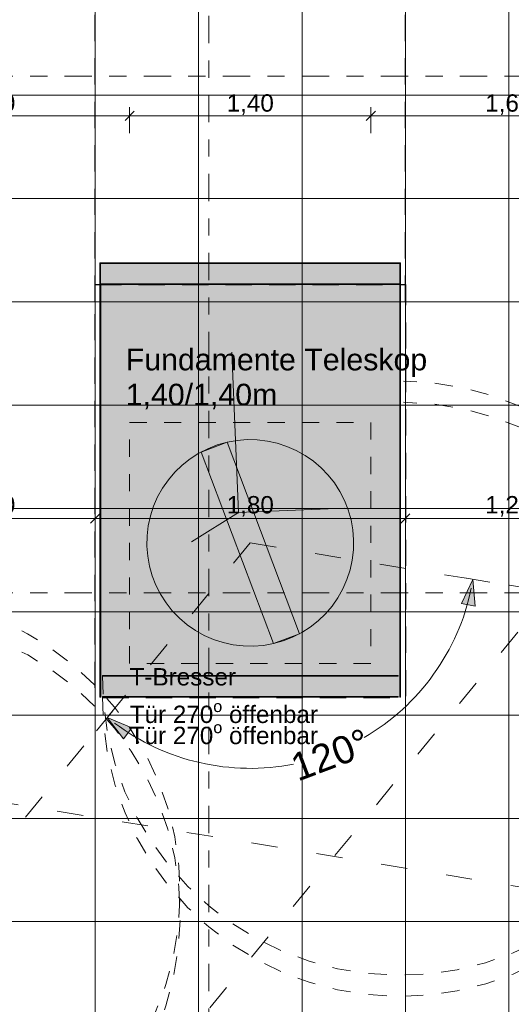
# Model space of a CAD drawing. Header units: metres. Extents: x -180 to 4, y -47 to 4.
# Tile 41 of 256: x -168.92 to -166.07, y -25.34 to -19.62. Entities that reach past the tile are written whole.
import ezdxf

# ---------------------------------------------------------------- set-up
doc = ezdxf.new("R2010")
doc.units = ezdxf.units.M
doc.header["$LTSCALE"] = 0.05
doc.header["$PDMODE"] = 1
doc.header["$PDSIZE"] = -2
for name, pattern in [('ISO-02 Strichlinie', [3.81, 3.048, -0.762]), ('ISO-03 Gestrichelt mit Abstand', [7.62, 3.048, -4.572]), ('Linienart-1', [2.116328, 1.058164, -1.058164]), ('Linienart-34', [4.233, 2.116, -2.117]), ('Linienart-53', [5.291531, 3.175, -1.058062, 0.352704, -0.705764])]:
    doc.linetypes.add(name, pattern=pattern)
doc.layers.get('0').update_dxf_attribs({"lineweight": 25})
for name, color, linetype, lineweight, true_color in [('30 -34 Innenwände- 4 Türen_Fenster', 7, 'Continuous', 15, 0x9955ff), ('30 -36 Dächer- 4 Dachbekleidungen', 7, 'Continuous', 9, 0xccccff), ('70 -72 Beschriftung- 1 Beschriftung allgemein', 7, 'Continuous', 9, 0xff6633), ('70 -76 Bemaßung- 2 Allgemein', 7, 'Continuous', 5, 0x6666cc)]:
    doc.layers.add(name, color=color, linetype=linetype, lineweight=lineweight, true_color=true_color)
for name, color, linetype, lineweight in [('60- 61 allgemeine Ausstattung- 4 Terrassen', 7, 'Continuous', 9), ('70 -71 Achsen- 1 Gebäudeachsen', 7, 'Linienart-53', 18), ('Bemaßung', 7, 'Continuous', 5), ('Keine', 7, 'Continuous', 9)]:
    doc.layers.add(name, color=color, linetype=linetype, lineweight=lineweight)
doc.styles.add('Arial', font='arial.ttf')
doc.dimstyles.new('k+k 1_50', dxfattribs={"dimtxt": 0.075516, "dimasz": 0.05302, "dimexe": 0.05, "dimexo": 0.15, "dimgap": 0.01, "dimtad": 1, "dimdec": 3, "dimtxsty": 'Arial', "dimblk": 'VW_SLASH', "dimblk1": 'VW_SLASH', "dimblk2": 'VW_SLASH', "dimcen": 0, "dimdle": 0.05, "dimadec": 3, "dimazin": 0, "dimtfac": 0.75, "dimtdec": 3, "dimtix": 1, "dimtmove": 0, "dimatfit": 0, "dimldrblk": 'VW_SLASH-1', "dimfxl": 0.125, "dimfxlon": 1, "dimfrac": 2, "dimtolj": 1, "dimarcsym": 0})
doc.dimstyles.new('k+k_klein', dxfattribs={"dimtxt": 0.075516, "dimasz": 0.05302, "dimexe": 0.05, "dimexo": 0.15, "dimgap": 0.005, "dimtad": 1, "dimdec": 3, "dimtxsty": 'Arial', "dimblk": 'VW_SLASH-2', "dimblk1": 'VW_SLASH-2', "dimblk2": 'VW_SLASH-2', "dimcen": 0, "dimdle": 0.025, "dimadec": 3, "dimazin": 0, "dimtfac": 0.75, "dimtdec": 3, "dimtix": 1, "dimtmove": 0, "dimatfit": 0, "dimldrblk": 'VW_FILLEDARROW', "dimfxl": 0.1, "dimfxlon": 1, "dimfrac": 2, "dimtolj": 1, "dimarcsym": 0})

# ---------------------------------------------------------------- blocks, each defined once
blk = doc.blocks.new('Gruppe-941')
at = {"layer": '30 -34 Innenwände- 4 Türen_Fenster', "color": 7, "linetype": 'ISO-03 Gestrichelt mit Abstand', "lineweight": 15, "transparency": 33554636}
blk.add_line((-170.581, -23.907), (-161.1338, -25.454), dxfattribs=at)
blk = doc.blocks.new('VW_FILLEDARROW')
at = {"linetype": 'Continuous', "lineweight": 0, "transparency": 16777216}
blk.add_hatch(color=0, dxfattribs=at).paths.add_polyline_path([(-2.83, 0.76), (0, 0), (-2.83, -0.76)])
at = {"color": 0, "lineweight": 5, "transparency": 16777216, "flags": 128}
blk.add_lwpolyline([(-2.83, 0.76), (0, 0), (-2.83, -0.76)], close=True, dxfattribs=at)
blk = doc.blocks.new('*D1095')
at = {"layer": '70 -76 Bemaßung- 2 Allgemein', "color": 0, "linetype": 'Continuous', "lineweight": -2, "transparency": 33554559}
for p, q in [((-166.1903, -22.8848), (-166.3383, -22.8605)), ((-168.4736, -23.7476), (-168.3786, -23.6315))]:
    blk.add_line(p, q, dxfattribs=at)
for start, end in [(300.3079, 348.3798), (233.0206, 281.0925)]:
    blk.add_arc((-167.581, -22.657), 1.3093, start, end, dxfattribs=at)
at = {"layer": 'Defpoints', "color": 0, "transparency": 33554559}
for p in [(-167.581, -22.657), (-167.565, -23.9662), (-158.1338, -24.204), (-173.6443, -30.065)]:
    blk.add_point(p, dxfattribs=at)
at = {"layer": '70 -76 Bemaßung- 2 Allgemein', "color": 0, "lineweight": -2, "xscale": 0.05302001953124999, "yscale": 0.05302001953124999, "zscale": 0.05302001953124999}
for p, rotation in [((-166.2889, -22.8686), 79.5400057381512), ((-168.4103, -23.6702), 141.8604122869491)]:
    blk.add_blockref('VW_FILLEDARROW', p, dxfattribs=dict(at, rotation=rotation))
at = {"layer": '70 -76 Bemaßung- 2 Allgemein', "color": 0, "lineweight": 15, "transparency": 33554559, "insert": (-167.1159, -23.8878), "char_height": 0.160649, "attachment_point": 5, "rotation": 20.7002, "style": 'Arial'}
blk.add_mtext('\\A1;120%%d ', dxfattribs=at)
blk = doc.blocks.new('VW_SLASH-2')
at = {"color": 0, "linetype": 'ByBlock', "lineweight": -2, "transparency": 16777216}
blk.add_line((0.47, 0), (-1, 0), dxfattribs=at)
at = {"color": 0, "lineweight": 5, "transparency": 16777216, "flags": 128}
blk.add_lwpolyline([(0.5, 0.5), (-0.5, -0.5)], dxfattribs=at)
blk = doc.blocks.new('Gruppe-943')
at = {"layer": '30 -34 Innenwände- 4 Türen_Fenster', "color": 7, "linetype": 'ISO-03 Gestrichelt mit Abstand', "lineweight": 15, "transparency": 33554636}
blk.add_line((-164.581, -21.407), (-170.6443, -28.815), dxfattribs=at)
blk = doc.blocks.new('*D1103')
at = {"layer": '70 -76 Bemaßung- 2 Allgemein', "color": 0, "lineweight": -2}
for p, q in [((-169.881, -20.2768), (-169.881, -20.1268)), ((-168.281, -20.2768), (-168.281, -20.1268)), ((-168.334, -20.1768), (-169.828, -20.1768))]:
    blk.add_line(p, q, dxfattribs=at)
at = {"layer": 'Defpoints', "color": 0}
for p in [(-169.881, -20.1768), (-168.281, -23.357), (-169.881, -24.607)]:
    blk.add_point(p, dxfattribs=at)
at = {"layer": '70 -76 Bemaßung- 2 Allgemein', "color": 0, "lineweight": -2, "xscale": 0.05302001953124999, "yscale": 0.05302001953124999, "zscale": 0.05302001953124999, "rotation": 180}
blk.add_blockref('VW_SLASH-2', (-169.881, -20.1768), dxfattribs=at)
at = {"layer": '70 -76 Bemaßung- 2 Allgemein', "color": 0, "lineweight": -2, "xscale": 0.05302001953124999, "yscale": 0.05302001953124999, "zscale": 0.05302001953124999}
blk.add_blockref('VW_SLASH-2', (-168.281, -20.1768), dxfattribs=at)
at = {"layer": '70 -76 Bemaßung- 2 Allgemein', "color": 0, "insert": (-169.081, -20.1114), "char_height": 0.10069, "attachment_point": 5, "style": 'Arial'}
blk.add_mtext('\\A1;1,60', dxfattribs=at)
blk = doc.blocks.new('*D1104')
at = {"layer": '70 -76 Bemaßung- 2 Allgemein', "color": 0, "lineweight": -2}
for p, q in [((-168.281, -20.2768), (-168.281, -20.1268)), ((-166.881, -20.2768), (-166.881, -20.1268)), ((-166.934, -20.1768), (-168.228, -20.1768))]:
    blk.add_line(p, q, dxfattribs=at)
at = {"layer": 'Defpoints', "color": 0}
for p in [(-168.281, -20.1768), (-168.281, -23.357), (-166.881, -23.357)]:
    blk.add_point(p, dxfattribs=at)
at = {"layer": '70 -76 Bemaßung- 2 Allgemein', "color": 0, "lineweight": -2, "xscale": 0.05302001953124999, "yscale": 0.05302001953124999, "zscale": 0.05302001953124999, "rotation": 180}
blk.add_blockref('VW_SLASH-2', (-168.281, -20.1768), dxfattribs=at)
at = {"layer": '70 -76 Bemaßung- 2 Allgemein', "color": 0, "lineweight": -2, "xscale": 0.05302001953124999, "yscale": 0.05302001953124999, "zscale": 0.05302001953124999}
blk.add_blockref('VW_SLASH-2', (-166.881, -20.1768), dxfattribs=at)
at = {"layer": '70 -76 Bemaßung- 2 Allgemein', "color": 0, "insert": (-167.581, -20.1114), "char_height": 0.10069, "attachment_point": 5, "style": 'Arial'}
blk.add_mtext('\\A1;1,40', dxfattribs=at)
blk = doc.blocks.new('*D1105')
at = {"layer": '70 -76 Bemaßung- 2 Allgemein', "color": 0, "lineweight": -2}
for p, q in [((-166.881, -20.2768), (-166.881, -20.1268)), ((-165.281, -20.2768), (-165.281, -20.1268)), ((-165.334, -20.1768), (-166.828, -20.1768))]:
    blk.add_line(p, q, dxfattribs=at)
at = {"layer": 'Defpoints', "color": 0}
for p in [(-166.881, -20.1768), (-165.281, -22.107), (-166.881, -23.357)]:
    blk.add_point(p, dxfattribs=at)
at = {"layer": '70 -76 Bemaßung- 2 Allgemein', "color": 0, "lineweight": -2, "xscale": 0.05302001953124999, "yscale": 0.05302001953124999, "zscale": 0.05302001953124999, "rotation": 180}
blk.add_blockref('VW_SLASH-2', (-166.881, -20.1768), dxfattribs=at)
at = {"layer": '70 -76 Bemaßung- 2 Allgemein', "color": 0, "lineweight": -2, "xscale": 0.05302001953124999, "yscale": 0.05302001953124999, "zscale": 0.05302001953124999}
blk.add_blockref('VW_SLASH-2', (-165.281, -20.1768), dxfattribs=at)
at = {"layer": '70 -76 Bemaßung- 2 Allgemein', "color": 0, "insert": (-166.081, -20.1114), "char_height": 0.10069, "attachment_point": 5, "style": 'Arial'}
blk.add_mtext('\\A1;1,60', dxfattribs=at)
blk = doc.blocks.new('*D1111')
at = {"layer": '70 -76 Bemaßung- 2 Allgemein', "color": 0, "lineweight": -2}
for p, q in [((-162.99, -22.947), (-162.84, -22.947)), ((-162.89, -23.304), (-162.89, -23.0001)), ((-162.99, -23.357), (-162.84, -23.357))]:
    blk.add_line(p, q, dxfattribs=at)
at = {"layer": 'Defpoints', "color": 0}
for p in [(-163.4126, -22.947), (-162.89, -22.947), (-166.881, -23.357)]:
    blk.add_point(p, dxfattribs=at)
at = {"layer": '70 -76 Bemaßung- 2 Allgemein', "color": 0, "lineweight": -2, "xscale": 0.05302001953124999, "yscale": 0.05302001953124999, "zscale": 0.05302001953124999}
for p, rotation in [((-162.89, -22.947), 90), ((-162.89, -23.357), 270)]:
    blk.add_blockref('VW_SLASH-2', p, dxfattribs=dict(at, rotation=rotation))
at = {"layer": '70 -76 Bemaßung- 2 Allgemein', "color": 0, "insert": (-162.9455, -23.152), "char_height": 0.10069, "attachment_point": 5, "rotation": 90, "style": 'Arial'}
blk.add_mtext('\\A1;41', dxfattribs=at)
blk = doc.blocks.new('*D1112')
at = {"layer": '70 -76 Bemaßung- 2 Allgemein', "color": 0, "lineweight": -2}
for p, q in [((-162.99, -23.357), (-162.84, -23.357)), ((-162.89, -24.554), (-162.89, -23.4101)), ((-162.99, -24.607), (-162.84, -24.607))]:
    blk.add_line(p, q, dxfattribs=at)
at = {"layer": 'Defpoints', "color": 0}
for p in [(-166.881, -23.357), (-162.89, -23.357), (-171.281, -24.607)]:
    blk.add_point(p, dxfattribs=at)
at = {"layer": '70 -76 Bemaßung- 2 Allgemein', "color": 0, "lineweight": -2, "xscale": 0.05302001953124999, "yscale": 0.05302001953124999, "zscale": 0.05302001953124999}
for p, rotation in [((-162.89, -23.357), 90), ((-162.89, -24.607), 270)]:
    blk.add_blockref('VW_SLASH-2', p, dxfattribs=dict(at, rotation=rotation))
at = {"layer": '70 -76 Bemaßung- 2 Allgemein', "color": 0, "insert": (-162.9555, -23.982), "char_height": 0.10069, "attachment_point": 5, "rotation": 90, "style": 'Arial'}
blk.add_mtext('\\A1;1,25', dxfattribs=at)
blk = doc.blocks.new('Gruppe-1374')
at = {"layer": '60- 61 allgemeine Ausstattung- 4 Terrassen', "color": 7, "linetype": 'Continuous', "lineweight": 18, "transparency": 33554559, "flags": 128}
for points in [[(-166.7088, -21.153), (-166.7088, -21.157), (-168.4528, -21.157), (-168.4528, -21.153)], [(-168.4528, -23.553), (-168.4528, -21.157), (-168.4488, -21.157), (-168.4488, -23.553)], [(-166.7128, -23.553), (-166.7128, -21.157), (-166.7088, -21.157), (-166.7088, -23.553)], [(-168.4382, -23.553), (-168.4382, -23.549), (-166.7234, -23.549), (-166.7234, -23.553)]]:
    blk.add_lwpolyline(points, close=True, dxfattribs=at)
at = {"layer": '60- 61 allgemeine Ausstattung- 4 Terrassen', "linetype": 'Linienart-34', "lineweight": 9}
blk.add_arc((-166.7128, -23.565), 1.7254, 179.6015, 89.281, dxfattribs=at)
at = {"layer": '70 -72 Beschriftung- 1 Beschriftung allgemein', "color": 252, "linetype": 'Continuous', "true_color": 0x888888, "transparency": 33554457}
blk.add_solid([(-168.4528, -23.553), (-166.7088, -23.553), (-168.4528, -21.153), (-166.7088, -21.153)], dxfattribs=at)
at = {"layer": '60- 61 allgemeine Ausstattung- 4 Terrassen', "color": 252, "true_color": 0x888888, "transparency": 33554687, "insert": (-167.734, -23.7608), "char_height": 0.100689, "attachment_point": 5, "line_spacing_factor": 0.96878, "style": 'Arial'}
blk.add_mtext('\\A1;Tür 270{\\H0.6667x;\\So^ ;} öffenbar', dxfattribs=at)
blk = doc.blocks.new('Gruppe-1375')
at = {"layer": '60- 61 allgemeine Ausstattung- 4 Terrassen', "color": 7, "linetype": 'Continuous', "lineweight": 18, "transparency": 33554559, "flags": 128}
for points in [[(-169.7088, -22.403), (-169.7088, -22.407), (-171.4528, -22.407), (-171.4528, -22.403)], [(-171.4528, -24.803), (-171.4528, -22.407), (-171.4488, -22.407), (-171.4488, -24.803)], [(-169.7128, -24.803), (-169.7128, -22.407), (-169.7088, -22.407), (-169.7088, -24.803)], [(-171.4382, -24.803), (-171.4382, -24.799), (-169.7234, -24.799), (-169.7234, -24.803)]]:
    blk.add_lwpolyline(points, close=True, dxfattribs=at)
at = {"layer": '60- 61 allgemeine Ausstattung- 4 Terrassen', "linetype": 'Linienart-34', "lineweight": 9}
blk.add_arc((-169.7128, -24.815), 1.7254, 179.6015, 89.281, dxfattribs=at)
at = {"layer": '70 -72 Beschriftung- 1 Beschriftung allgemein', "color": 252, "linetype": 'Continuous', "true_color": 0x888888, "transparency": 33554457}
blk.add_solid([(-171.4528, -24.803), (-169.7088, -24.803), (-171.4528, -22.403), (-169.7088, -22.403)], dxfattribs=at)
at = {"layer": '60- 61 allgemeine Ausstattung- 4 Terrassen', "color": 252, "true_color": 0x888888, "transparency": 33554687, "insert": (-170.734, -25.0108), "char_height": 0.100689, "attachment_point": 5, "line_spacing_factor": 0.96878, "style": 'Arial'}
blk.add_mtext('\\A1;Tür 270{\\H0.6667x;\\So^ ;} öffenbar', dxfattribs=at)
blk = doc.blocks.new('Gruppe-1783')
at = {"layer": '60- 61 allgemeine Ausstattung- 4 Terrassen', "color": 7, "linetype": 'Continuous', "lineweight": 18, "transparency": 33554559, "flags": 128}
for points in [[(-166.709, -21.0304), (-166.709, -21.0344), (-168.453, -21.0344), (-168.453, -21.0304)], [(-168.453, -23.4304), (-168.453, -21.0344), (-168.449, -21.0344), (-168.449, -23.4304)], [(-166.713, -23.4304), (-166.713, -21.0344), (-166.709, -21.0344), (-166.709, -23.4304)], [(-168.4384, -23.4304), (-168.4384, -23.4264), (-166.7236, -23.4264), (-166.7236, -23.4304)]]:
    blk.add_lwpolyline(points, close=True, dxfattribs=at)
at = {"layer": '60- 61 allgemeine Ausstattung- 4 Terrassen', "linetype": 'Linienart-34', "lineweight": 9}
blk.add_arc((-166.713, -23.4424), 1.7254, 179.6015, 89.281, dxfattribs=at)
at = {"layer": '70 -72 Beschriftung- 1 Beschriftung allgemein', "color": 252, "linetype": 'Continuous', "true_color": 0x888888, "transparency": 33554457}
blk.add_solid([(-168.453, -23.4304), (-166.709, -23.4304), (-168.453, -21.0304), (-166.709, -21.0304)], dxfattribs=at)
at = {"layer": '60- 61 allgemeine Ausstattung- 4 Terrassen', "color": 252, "true_color": 0x888888, "transparency": 33554687, "insert": (-167.7342, -23.6382), "char_height": 0.100689, "attachment_point": 5, "line_spacing_factor": 0.96878, "style": 'Arial'}
blk.add_mtext('\\A1;Tür 270{\\H0.6667x;\\So^ ;} öffenbar', dxfattribs=at)
blk = doc.blocks.new('Gruppe-1784')
at = {"layer": '60- 61 allgemeine Ausstattung- 4 Terrassen', "color": 7, "linetype": 'Continuous', "lineweight": 18, "transparency": 33554559, "flags": 128}
for points in [[(-169.709, -22.2804), (-169.709, -22.2844), (-171.453, -22.2844), (-171.453, -22.2804)], [(-171.453, -24.6804), (-171.453, -22.2844), (-171.449, -22.2844), (-171.449, -24.6804)], [(-169.713, -24.6804), (-169.713, -22.2844), (-169.709, -22.2844), (-169.709, -24.6804)], [(-171.4384, -24.6804), (-171.4384, -24.6764), (-169.7236, -24.6764), (-169.7236, -24.6804)]]:
    blk.add_lwpolyline(points, close=True, dxfattribs=at)
at = {"layer": '60- 61 allgemeine Ausstattung- 4 Terrassen', "linetype": 'Linienart-34', "lineweight": 9}
blk.add_arc((-169.713, -24.6924), 1.7254, 179.6015, 89.281, dxfattribs=at)
at = {"layer": '70 -72 Beschriftung- 1 Beschriftung allgemein', "color": 252, "linetype": 'Continuous', "true_color": 0x888888, "transparency": 33554457}
blk.add_solid([(-171.453, -24.6804), (-169.709, -24.6804), (-171.453, -22.2804), (-169.709, -22.2804)], dxfattribs=at)
at = {"layer": '60- 61 allgemeine Ausstattung- 4 Terrassen', "color": 252, "true_color": 0x888888, "transparency": 33554687, "insert": (-170.7342, -24.8882), "char_height": 0.100689, "attachment_point": 5, "line_spacing_factor": 0.96878, "style": 'Arial'}
blk.add_mtext('\\A1;Tür 270{\\H0.6667x;\\So^ ;} öffenbar', dxfattribs=at)
blk = doc.blocks.new('VW_SLASH')
at = {"color": 0, "linetype": 'ByBlock', "lineweight": -2, "transparency": 16777216}
blk.add_line((0.94, 0), (-1, 0), dxfattribs=at)
at = {"color": 0, "lineweight": 20, "transparency": 16777216, "flags": 128}
blk.add_lwpolyline([(0.5, 0.5), (-0.5, -0.5)], dxfattribs=at)
blk = doc.blocks.new('*D2698')
at = {"layer": '70 -76 Bemaßung- 2 Allgemein', "color": 0, "lineweight": -2}
for p, q in [((-169.681, -22.6401), (-169.681, -22.4651)), ((-168.481, -22.6401), (-168.481, -22.4651)), ((-168.534, -22.5151), (-169.628, -22.5151))]:
    blk.add_line(p, q, dxfattribs=at)
at = {"layer": 'Defpoints', "color": 0}
for p in [(-169.681, -22.5151), (-168.481, -23.657), (-169.681, -24.857)]:
    blk.add_point(p, dxfattribs=at)
at = {"layer": '70 -76 Bemaßung- 2 Allgemein', "color": 0, "lineweight": -2, "xscale": 0.05302001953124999, "yscale": 0.05302001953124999, "zscale": 0.05302001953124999, "rotation": 180}
blk.add_blockref('VW_SLASH', (-169.681, -22.5151), dxfattribs=at)
at = {"layer": '70 -76 Bemaßung- 2 Allgemein', "color": 0, "lineweight": -2, "xscale": 0.05302001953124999, "yscale": 0.05302001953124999, "zscale": 0.05302001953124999}
blk.add_blockref('VW_SLASH', (-168.481, -22.5151), dxfattribs=at)
at = {"layer": '70 -76 Bemaßung- 2 Allgemein', "color": 0, "insert": (-169.081, -22.4446), "char_height": 0.10069, "attachment_point": 5, "style": 'Arial'}
blk.add_mtext('\\A1;1,20', dxfattribs=at)
blk = doc.blocks.new('VW_SLASH-1')
at = {"color": 0, "linetype": 'ByBlock', "lineweight": -2, "transparency": 16777216}
blk.add_line((0.94, 0), (-1, 0), dxfattribs=at)
at = {"color": 0, "lineweight": 5, "transparency": 16777216, "flags": 128}
blk.add_lwpolyline([(0.5, 0.5), (-0.5, -0.5)], dxfattribs=at)
blk = doc.blocks.new('*D2699')
at = {"layer": '70 -76 Bemaßung- 2 Allgemein', "color": 0, "lineweight": -2}
for p, q in [((-168.481, -22.6401), (-168.481, -22.4651)), ((-166.681, -22.6401), (-166.681, -22.4651)), ((-166.734, -22.5151), (-168.428, -22.5151))]:
    blk.add_line(p, q, dxfattribs=at)
at = {"layer": 'Defpoints', "color": 0}
for p in [(-168.481, -22.5151), (-168.481, -23.657), (-166.681, -23.657)]:
    blk.add_point(p, dxfattribs=at)
at = {"layer": '70 -76 Bemaßung- 2 Allgemein', "color": 0, "lineweight": -2, "xscale": 0.05302001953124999, "yscale": 0.05302001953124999, "zscale": 0.05302001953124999, "rotation": 180}
blk.add_blockref('VW_SLASH', (-168.481, -22.5151), dxfattribs=at)
at = {"layer": '70 -76 Bemaßung- 2 Allgemein', "color": 0, "lineweight": -2, "xscale": 0.05302001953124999, "yscale": 0.05302001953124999, "zscale": 0.05302001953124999}
blk.add_blockref('VW_SLASH', (-166.681, -22.5151), dxfattribs=at)
at = {"layer": '70 -76 Bemaßung- 2 Allgemein', "color": 0, "insert": (-167.581, -22.4446), "char_height": 0.10069, "attachment_point": 5, "style": 'Arial'}
blk.add_mtext('\\A1;1,80', dxfattribs=at)
blk = doc.blocks.new('*D2700')
at = {"layer": '70 -76 Bemaßung- 2 Allgemein', "color": 0, "lineweight": -2}
for p, q in [((-166.681, -22.6401), (-166.681, -22.4651)), ((-165.534, -22.5151), (-166.628, -22.5151)), ((-165.481, -22.607), (-165.481, -22.5651))]:
    blk.add_line(p, q, dxfattribs=at)
at = {"layer": 'Defpoints', "color": 0}
for p in [(-165.481, -22.457), (-166.681, -22.5151), (-166.681, -23.657)]:
    blk.add_point(p, dxfattribs=at)
at = {"layer": '70 -76 Bemaßung- 2 Allgemein', "color": 0, "lineweight": -2, "xscale": 0.05302001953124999, "yscale": 0.05302001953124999, "zscale": 0.05302001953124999, "rotation": 180}
blk.add_blockref('VW_SLASH', (-166.681, -22.5151), dxfattribs=at)
at = {"layer": '70 -76 Bemaßung- 2 Allgemein', "color": 0, "lineweight": -2, "xscale": 0.05302001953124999, "yscale": 0.05302001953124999, "zscale": 0.05302001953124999}
blk.add_blockref('VW_SLASH', (-165.481, -22.5151), dxfattribs=at)
at = {"layer": '70 -76 Bemaßung- 2 Allgemein', "color": 0, "insert": (-166.081, -22.4446), "char_height": 0.10069, "attachment_point": 5, "style": 'Arial'}
blk.add_mtext('\\A1;1,20', dxfattribs=at)
blk = doc.blocks.new('_Achsen (3D)')
at = {"layer": '70 -71 Achsen- 1 Gebäudeachsen', "transparency": 33554687}
for p, q in [((-167.821, 3.8), (-167.821, -46.172)), ((-179.668, -19.947), (3.826, -19.947)), ((-179.668, -22.947), (3.826, -22.947))]:
    blk.add_line(p, q, dxfattribs=at)
blk = doc.blocks.new('Gruppe-942')
at = {"layer": '30 -34 Innenwände- 4 Türen_Fenster', "color": 7, "linetype": 'ISO-03 Gestrichelt mit Abstand', "lineweight": 15, "transparency": 33554636}
for q in [(-173.6443, -30.065), (-158.1338, -24.204)]:
    blk.add_line((-167.581, -22.657), q, dxfattribs=at)
at = {"layer": '30 -34 Innenwände- 4 Türen_Fenster', "color": 7, "linetype": 'Continuous', "lineweight": 15, "transparency": 33554585, "flags": 128}
blk.add_lwpolyline([(-167.7156, -22.0723), (-167.6576, -22.062), (-167.5989, -22.0573), (-167.5401, -22.0584), (-167.4816, -22.0653), (-167.4241, -22.0779), (-167.3681, -22.0961), (-167.3141, -22.1197), (-167.2627, -22.1484), (-167.2144, -22.1821), (-167.1696, -22.2203), (-167.1288, -22.2627), (-167.0923, -22.3089), (-167.0605, -22.3585), (-167.0338, -22.411), (-167.0123, -22.4658), (-166.9963, -22.5224), (-166.9859, -22.5804), (-166.9813, -22.6391), (-166.9824, -22.698), (-166.9893, -22.7564), (-167.0019, -22.814), (-167.0201, -22.87), (-167.0436, -22.9239), (-167.0724, -22.9753), (-167.106, -23.0236), (-167.1442, -23.0684), (-167.1867, -23.1093), (-167.2329, -23.1457), (-167.2825, -23.1775), (-167.3349, -23.2043), (-167.3897, -23.2257), (-167.4464, -23.2417), (-167.5044, -23.2521), (-167.5631, -23.2568), (-167.6219, -23.2556), (-167.6804, -23.2488), (-167.7379, -23.2362), (-167.7939, -23.218), (-167.8479, -23.1944), (-167.8993, -23.1657), (-167.9476, -23.132), (-167.9924, -23.0938), (-168.0332, -23.0514), (-168.0697, -23.0052), (-168.1015, -22.9556), (-168.1282, -22.9031), (-168.1497, -22.8483), (-168.1657, -22.7916), (-168.1761, -22.7337), (-168.1807, -22.675), (-168.1796, -22.6161), (-168.1727, -22.5576), (-168.1601, -22.5001), (-168.1419, -22.4441), (-168.1184, -22.3902), (-168.0896, -22.3388), (-168.056, -22.2904), (-168.0178, -22.2457), (-167.9753, -22.2048), (-167.9291, -22.1684), (-167.8795, -22.1366), (-167.8271, -22.1098), (-167.7723, -22.0883)], close=True, dxfattribs=at)
at = {"layer": 'Keine', "color": 7, "linetype": 'Continuous', "lineweight": 15, "transparency": 33554687}
for p, q in [((-167.6878, -21.5483), (-167.6499, -22.4795)), ((-167.6499, -22.4795), (-167.035, -22.4545)), ((-167.6499, -22.4795), (-167.922, -22.6511))]:
    blk.add_line(p, q, dxfattribs=at)
at = {"layer": 'Keine', "color": 7, "linetype": 'Continuous', "lineweight": 15, "transparency": 33554687, "flags": 128}
blk.add_lwpolyline([(-167.8667, -22.1294), (-167.7156, -22.0723), (-167.2953, -23.1847), (-167.4464, -23.2417)], close=True, dxfattribs=at)
at = {"layer": '70 -76 Bemaßung- 2 Allgemein', "color": 7, "linetype": 'Continuous', "lineweight": 15, "transparency": 33554559}
dim = blk.add_angular_dim_3p(base=(-167.565, -23.9662), center=(-167.581, -22.657), p1=(-173.6443, -30.065), p2=(-158.1338, -24.204), dimstyle='k+k_klein', override={"dimtxt": 0.160649, "dimgap": 0.006382, "dimpost": '<> ', "dimtxsty": 'Arial', "dimblk": 'VW_FILLEDARROW', "dimadec": 0, "dimtmove": 2}, dxfattribs=at)
dim.commit()
dim.dimension.update_dxf_attribs({"geometry": '*D1095', "text_midpoint": (-167.1159, -23.8878), "dimtype": 165})
blk = doc.blocks.new('Gruppe-1384')
at = {"layer": '60- 61 allgemeine Ausstattung- 4 Terrassen', "linetype": 'Continuous', "lineweight": 9, "transparency": 33554534}
h = blk.add_hatch(dxfattribs=at)
h.set_pattern_fill('Platte 60_60 SRF-1', style=0, pattern_type=2)
h.set_pattern_definition([(90, (-168.481, -14.65704), (-0.6, 7e-17), []), (0, (-168.481, -14.65704), (0, 0.6), [])])
h.paths.add_polyline_path([(-175.67599996, -12.29404198), (-160.12099996, -12.29404198), (-160.12099996, -31.45204198), (-175.67599996, -31.45204198)])
at = {"color": 255}
blk.add_wipeout([(-163.48826764, -31.41204198), (-175.63599996, -31.41204198), (-175.63599996, -12.11704198), (-175.67599996, -12.11704198), (-175.67599996, -31.45204198), (-163.48826764, -31.45204198)], dxfattribs=at).dxf.layer = '30 -36 Dächer- 4 Dachbekleidungen'
blk.add_wipeout([(-175.82599996, -12.11704198), (-175.82599996, -31.60204198), (-163.58826764, -31.60204198), (-163.58826764, -31.51204198), (-175.73599996, -31.51204198), (-175.73599996, -12.11704198)], dxfattribs=at).dxf.layer = '30 -36 Dächer- 4 Dachbekleidungen'
at = {"layer": '60- 61 allgemeine Ausstattung- 4 Terrassen', "color": 252, "linetype": 'ISO-02 Strichlinie', "lineweight": 25, "true_color": 0x888888, "transparency": 33554687}
for p, q in [((-168.48099996, -21.25704198), (-168.48099996, -17.05704198)), ((-166.68099996, -21.25704198), (-166.68099996, -17.05704198))]:
    blk.add_line(p, q, dxfattribs=at)
at = {"layer": '60- 61 allgemeine Ausstattung- 4 Terrassen', "color": 252, "linetype": 'ISO-02 Strichlinie', "lineweight": 25, "true_color": 0x888888, "transparency": 33554687, "flags": 128}
blk.add_lwpolyline([(-168.48099996, -21.15704198), (-166.68099996, -21.15704198), (-166.68099996, -23.55704198), (-168.48099996, -23.55704198)], close=True, dxfattribs=at)
at = {"layer": '60- 61 allgemeine Ausstattung- 4 Terrassen', "color": 7, "linetype": 'Linienart-1', "lineweight": 18, "transparency": 33554687, "flags": 128}
blk.add_lwpolyline([(-168.28099996, -21.95704198), (-166.88099996, -21.95704198), (-166.88099996, -23.35704198), (-168.28099996, -23.35704198)], close=True, dxfattribs=at)
at = {"layer": '60- 61 allgemeine Ausstattung- 4 Terrassen', "color": 7, "transparency": 33554687}
for name in ['Gruppe-943', 'Gruppe-942', 'Gruppe-941']:
    blk.add_blockref(name, (0, 0), dxfattribs=at)
at = {"layer": 'Bemaßung', "color": 7}
for name in ['Gruppe-1374', 'Gruppe-1375']:
    blk.add_blockref(name, (0, 0), dxfattribs=at)
at = {"layer": '60- 61 allgemeine Ausstattung- 4 Terrassen', "insert": (-168.28099996, -23.38405888), "char_height": 0.100688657, "attachment_point": 1, "line_spacing_factor": 0.970891, "style": 'Arial'}
blk.add_mtext('T-Bresser', dxfattribs=at)
at = {"layer": '70 -72 Beschriftung- 1 Beschriftung allgemein', "insert": (-168.30346485, -21.88202032), "char_height": 0.1258608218, "attachment_point": 7, "line_spacing_factor": 0.970891, "style": 'Arial'}
blk.add_mtext('Fundamente Teleskop\\P1,40/1,40m', dxfattribs=at)
at = {"layer": '70 -76 Bemaßung- 2 Allgemein'}
for base, p1, p2, text, picture, middle in [((-169.88099996, -20.17682231), (-168.28099996, -23.35704198), (-169.88099996, -24.60704198), '1,60', '*D1103', (-169.08099996, -20.11135877)), ((-168.28099996, -20.17682231), (-166.88099996, -23.35704198), (-168.28099996, -23.35704198), '1,40', '*D1104', (-167.58099996, -20.11135877)), ((-166.88099996, -20.17682231), (-165.28099996, -22.10704198), (-166.88099996, -23.35704198), '1,60', '*D1105', (-166.08099996, -20.11135877))]:
    dim = blk.add_linear_dim(base=base, p1=p1, p2=p2, text=text, dimstyle='k+k_klein', override={"dimtxt": 0.100689, "dimgap": 0.005, "dimdec": 8, "dimpost": '<>', "dimtxsty": 'Arial', "dimtmove": 2}, dxfattribs=at)
    dim.commit()
    dim.dimension.update_dxf_attribs({"geometry": picture, "text_midpoint": middle})
for base, p1, p2, text, picture, middle in [((-162.89, -22.94704198), (-166.88099996, -23.35704198), (-163.41256641, -22.94704198), '41', '*D1111', (-162.94554571, -23.15204198)), ((-162.89, -23.35704198), (-171.28099996, -24.60704198), (-166.88099996, -23.35704198), '1,25', '*D1112', (-162.95546354, -23.98204198))]:
    dim = blk.add_linear_dim(base=base, p1=p1, p2=p2, angle=270, text=text, dimstyle='k+k_klein', override={"dimtxt": 0.100689, "dimgap": 0.005, "dimdec": 8, "dimpost": '<>', "dimtxsty": 'Arial', "dimtmove": 2}, dxfattribs=at)
    dim.commit()
    dim.dimension.update_dxf_attribs({"geometry": picture, "text_midpoint": middle})
blk = doc.blocks.new('_Dach_2D (2D)')
at = {"layer": '60- 61 allgemeine Ausstattung- 4 Terrassen', "color": 7}
blk.add_blockref('Gruppe-1384', (0, 0), dxfattribs=at)
at = {"layer": 'Bemaßung', "color": 7}
for name in ['Gruppe-1783', 'Gruppe-1784']:
    blk.add_blockref(name, (0, 0), dxfattribs=at)
blk = doc.blocks.new('Gruppe-2056')
at = {"layer": '70 -76 Bemaßung- 2 Allgemein'}
for base, p1, p2, text, picture, middle in [((-169.681, -22.5151), (-168.481, -23.657), (-169.681, -24.857), '1,20', '*D2698', (-169.081, -22.4446)), ((-168.481, -22.5151), (-166.681, -23.657), (-168.481, -23.657), '1,80', '*D2699', (-167.581, -22.4446)), ((-166.681, -22.5151), (-165.481, -22.457), (-166.681, -23.657), '1,20', '*D2700', (-166.081, -22.4446))]:
    dim = blk.add_linear_dim(base=base, p1=p1, p2=p2, text=text, dimstyle='k+k 1_50', override={"dimtxt": 0.100689, "dimgap": 0.01, "dimpost": '<>', "dimtxsty": 'Arial', "dimtmove": 2}, dxfattribs=at)
    dim.commit()
    dim.dimension.update_dxf_attribs({"geometry": picture, "text_midpoint": middle})
blk = doc.blocks.new('_Dach_2D Bemaßung_ Beschriftung (2D)')
at = {"layer": '70 -76 Bemaßung- 2 Allgemein'}
blk.add_blockref('Gruppe-2056', (0, 0), dxfattribs=at)

msp = doc.modelspace()

# ---------------------------------------------------------------- block references
at = {"layer": 'Keine', "color": 1}
msp.add_blockref('_Dach_2D (2D)', (0, 0), dxfattribs=at)

# ---------------------------------------------------------------- next in the draw order: block references
msp.add_blockref('_Dach_2D Bemaßung_ Beschriftung (2D)', (0, 0), dxfattribs=at)

# ---------------------------------------------------------------- next in the draw order: block references
msp.add_blockref('_Achsen (3D)', (0, 0), dxfattribs=at)

doc.saveas('drawing.dxf')
